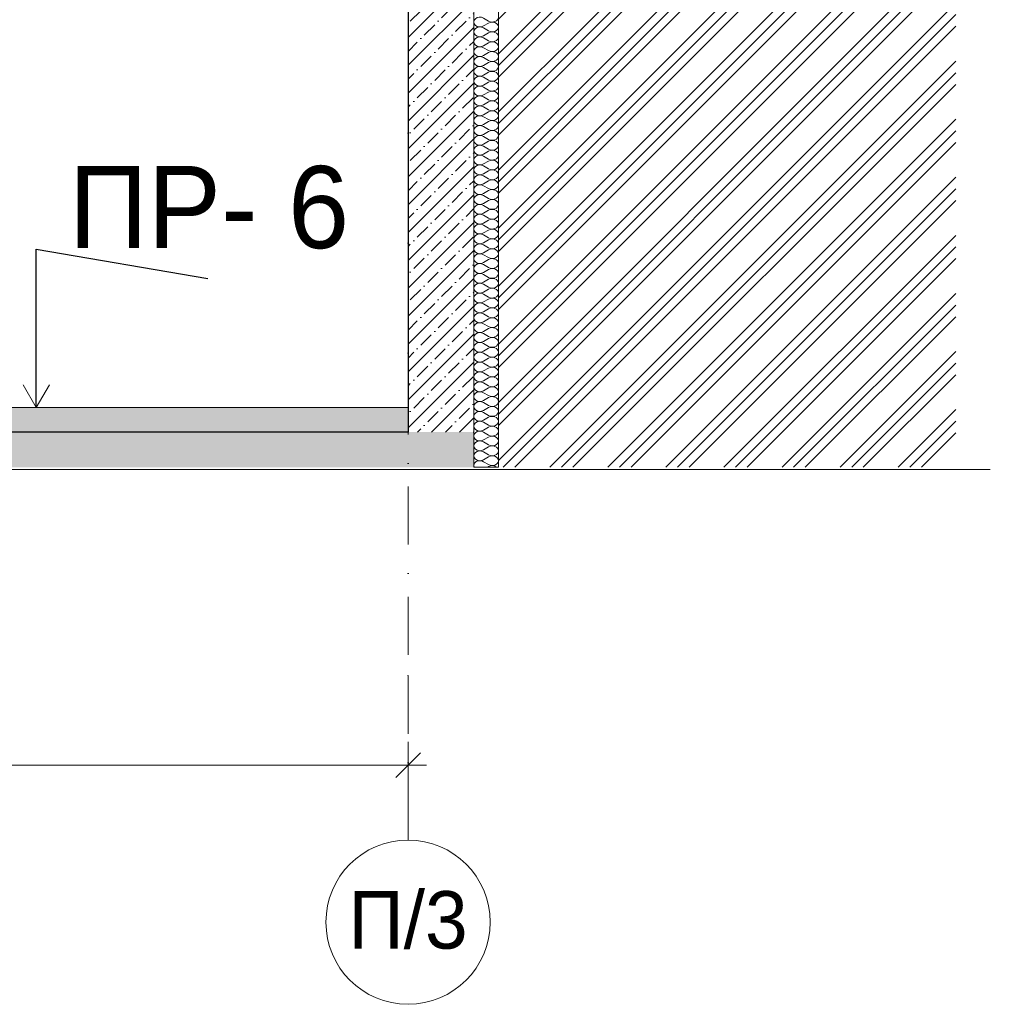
# Model space of a CAD drawing. Header units: millimetres. Extents: x -7244281 to -6598479, y 5719953 to 5938280.
# Tile 16 of 73: x -6769821 to -6763911, y 5722964 to 5728958. Entities that reach past the tile are written whole.
import ezdxf
from ezdxf.enums import TextEntityAlignment as Align

# ---------------------------------------------------------------- set-up
doc = ezdxf.new("R2010")
doc.units = ezdxf.units.MM
doc.header["$MEASUREMENT"] = 0
doc.set_wipeout_variables(frame=1)
doc.linetypes.add('Wipeout_Contour', pattern=[1000, 0, -1000])
doc.linetypes.add('Штрихпунктирная', pattern=[670.277762, 352.777767, -176.388884, 0, -141.111112])
for name, color, linetype, lineweight in [('0_Ном._пера__1', 7, 'Continuous', 0), ('0_Ном._пера__120', 7, 'Continuous', 0), ('АР-Перекрытия_Приямки.АР_Ном._пера__1', 7, 'Continuous', 30), ('АР-Перекрытия_Приямки.АР_Ном._пера__101', 252, 'Continuous', 0), ('АР-Стены_внешние_.АР_Ном._пера__1', 7, 'Continuous', 0), ('АР-Чертеж-Оси_Осевые размеры.АР_Ном._пера__120', 7, 'Continuous', 0), ('АР-Чертеж-Размеры.АР_Ном._пера__1', 7, 'Continuous', 0)]:
    doc.layers.add(name, color=color, linetype=linetype, lineweight=lineweight)
for name, color, linetype in [('АР-Перекрытия_Приямки.АР', 7, 'Continuous'), ('АР-Стены_внешние_.АР', 7, 'Continuous'), ('АР-Чертеж-Оси_Осевые размеры.АР', 7, 'Continuous'), ('АР-Чертеж-Размеры.АР', 7, 'Continuous')]:
    doc.layers.add(name, color=color, linetype=linetype)
doc.layers.add('АР-Перекрытия_Приямки.АР_Ном._пера__180', color=7, linetype='Continuous', lineweight=5, true_color=0xd6cda7)
doc.styles.add('РЎР“Р•РќР•Р\xa0Р\x98Р\xa0_РЎРўР\x98Р›Р¬_1', font='GOTHIC.TTF')
doc.styles.add('РЎР“Р•РќР•Р\xa0Р\x98Р\xa0_РЎРўР\x98Р›Р¬_2', font='GOST_Common.ttf')
doc.linetypes.add('Линия Разрыва (копия)-001', pattern='A,0,[1,21 РЎРµС‡РµРЅРёРµ Рђ-Рђ; Р‘-Р‘; Р’-Р’1.Shx,S=7.936508,R=0,X=0,Y=0],-1000,0', length=1000)
doc.dimstyles.new('СГЕНЕРИР_СТИЛЬ__1', dxfattribs={"dimtxt": 300, "dimasz": 142.5, "dimexe": 0.18, "dimexo": 0.0625, "dimgap": 0, "dimtad": 1, "dimtih": 1, "dimtoh": 1, "dimlfac": 0.001, "dimzin": 0, "dimdsep": 46, "dimtxsty": 'РЎР“Р•РќР•Р\xa0Р\x98Р\xa0_РЎРўР\x98Р›Р¬_2', "dimblk": 'ARROWHEAD_6', "dimblk1": 'ARROWHEAD_6', "dimblk2": 'ARROWHEAD_6', "dimcen": 0.09, "dimclrd": 7, "dimclre": 7, "dimclrt": 7, "dimadec": 0, "dimazin": 0, "dimtfac": 1, "dimtdec": 4, "dimtmove": 0, "dimatfit": 3, "dimfxl": 1, "dimtolj": 1, "dimtzin": 0, "dimarcsym": 0})
doc.dimstyles.new('СГЕНЕРИР_СТИЛЬ__3', dxfattribs={"dimtxt": 200, "dimasz": 142.5, "dimexe": 0.18, "dimexo": 300000, "dimgap": 0, "dimtad": 1, "dimlfac": 0.001, "dimzin": 0, "dimdsep": 46, "dimtxsty": 'РЎР“Р•РќР•Р\xa0Р\x98Р\xa0_РЎРўР\x98Р›Р¬_2', "dimblk": 'ARROWHEAD_6', "dimblk1": 'ARROWHEAD_6', "dimblk2": 'ARROWHEAD_6', "dimcen": 0.09, "dimclrd": 7, "dimclre": 7, "dimclrt": 7, "dimadec": 0, "dimazin": 0, "dimtfac": 1, "dimtdec": 4, "dimtmove": 0, "dimatfit": 3, "dimfxl": 1, "dimtolj": 1, "dimtzin": 0, "dimarcsym": 0})
doc.dimstyles.new('СГЕНЕРИР_СТИЛЬ__4', dxfattribs={"dimtxt": 0.18, "dimasz": 152, "dimexe": 0.18, "dimexo": 0.0625, "dimgap": 0, "dimtad": 0, "dimtih": 1, "dimtoh": 1, "dimdec": 4, "dimzin": 0, "dimdsep": 46, "dimcen": 0.09, "dimadec": 0, "dimazin": 0, "dimtfac": 1, "dimtdec": 4, "dimtmove": 0, "dimatfit": 3, "dimldrblk": 'ARROWHEAD_14', "dimfxl": 1, "dimtolj": 1, "dimtzin": 0, "dimarcsym": 0})
pattern_1 = [(45, (-6283484.88, 5731196.98), (-176.7767, 176.7767), []), (45, (-6283520.23, 5731232.34), (-176.7767, 176.7767), []), (45, (-6283555.6, 5731267.7), (-176.7767, 176.7767), [])]
pattern_2 = [(45, (-6283484.88, 5731196.98), (-84.852814, 84.852814), []), (45, (-6283527.3, 5731239.41), (-84.852814, 84.852814), [90, -30, 0, -30])]

# ---------------------------------------------------------------- blocks, each defined once
blk = doc.blocks.new('Стандартный Маркер Сетки[6]_1', base_point=(-6767456.6, 5729797))
at = {"layer": 'АР-Чертеж-Оси_Осевые размеры.АР_Ном._пера__120', "color": 7, "linetype": 'Штрихпунктирная', "lineweight": 0}
for p, q in [((-6767456.6, 5728797), (-6767456.6, 5729797)), ((-6767456.6, 5728797), (-6767456.6, 5724964.3)), ((-6767456.6, 5724964.3), (-6767456.6, 5723964.3))]:
    blk.add_line(p, q, dxfattribs=at)
at = {"layer": 'АР-Чертеж-Оси_Осевые размеры.АР_Ном._пера__120', "color": 7, "linetype": 'Continuous', "lineweight": 0}
blk.add_circle((-6767456.6, 5723464.3), 500, dxfattribs=at)
at = {"layer": 'АР-Чертеж-Оси_Осевые размеры.АР_Ном._пера__120', "color": 7, "linetype": 'Штрихпунктирная', "lineweight": 0}
blk.add_point((-6767456.6, 5724964.3), dxfattribs=at)
blk.add_point((-6767456.6, 5724964.3), dxfattribs=at)
at = {"layer": 'АР-Чертеж-Оси_Осевые размеры.АР_Ном._пера__120', "color": 7, "lineweight": 0, "style": 'РЎР“Р•РќР•Р\xa0Р\x98Р\xa0_РЎРўР\x98Р›Р¬_1'}
blk.add_attdef('AC_MarkerText_1', text='', height=350, rotation=360, dxfattribs=at).set_placement((-6767456.6, 5723653.1), align=Align.TOP_CENTER)
blk = doc.blocks.new('*D45', base_point=(-6283484.9, 5731197))
at = {"layer": 'АР-Чертеж-Размеры.АР_Ном._пера__1', "color": 7, "linetype": 'Continuous', "lineweight": 0, "transparency": 16777216}
for p, q in [((-6773006.6, 5724279.9), (-6773006.6, 5724561.2)), ((-6767456.6, 5724279.9), (-6767456.6, 5724561.2)), ((-6772931.6, 5724495.5), (-6773081.6, 5724345.5)), ((-6767531.6, 5724345.5), (-6767381.6, 5724495.5)), ((-6773006.6, 5724420.5), (-6767456.6, 5724420.5)), ((-6767456.6, 5724420.5), (-6767344.1, 5724420.5))]:
    blk.add_line(p, q, dxfattribs=at)
at = {"layer": 'АР-Чертеж-Размеры.АР_Ном._пера__1', "color": 7, "lineweight": 0, "transparency": 16777216, "insert": (-6770602.8, 5724480.5), "char_height": 300, "attachment_point": 7, "style": 'РЎР“Р•РќР•Р\xa0Р\x98Р\xa0_РЎРўР\x98Р›Р¬_2'}
blk.add_mtext('\\A1;{\\pql;\\fGOST Common|b0|i0|c204|p0;\\W1.000000;5,55}', dxfattribs=at)
blk = doc.blocks.new('ARROWHEAD_6')
at = {"color": 0, "linetype": 'Continuous', "lineweight": 0}
for p, q in [((-0.5, -0.5), (0.5, 0.5)), ((0, 0), (-1, 0))]:
    blk.add_line(p, q, dxfattribs=at)
blk = doc.blocks.new('ARROWHEAD_14')
at = {"color": 0, "linetype": 'Continuous', "lineweight": 0}
blk.add_line((0, 0), (-1, 0), dxfattribs=at)
at = {"color": 0, "linetype": 'Continuous', "lineweight": 0, "flags": 128}
blk.add_lwpolyline([(-0.9093, 0.525), (0, 0), (-0.9093, -0.525)], dxfattribs=at)
blk = doc.blocks.new('Элемент Разреза_19_1', base_point=(-6283484.9, 5731197))
at = {"layer": 'АР-Стены_внешние_.АР', "linetype": 'Continuous', "lineweight": 0, "true_color": 0x000000}
h = blk.add_hatch(dxfattribs=at)
h.set_pattern_fill('ЖЕЛЕЗОБЕТОН__PROJECT__0001', color=18, style=0, pattern_type=2)
h.set_pattern_definition(pattern_2)
h.paths.add_polyline_path([(-6767056.6, 5729797), (-6767456.6, 5729797), (-6767456.6, 5726447), (-6767056.6, 5726447)])
at = {"layer": 'АР-Стены_внешние_.АР_Ном._пера__1', "color": 7, "linetype": 'Continuous', "lineweight": 30}
for p, q in [((-6767456.6, 5729797), (-6767456.6, 5726597)), ((-6767056.6, 5729797), (-6767056.6, 5726447)), ((-6767456.6, 5726597), (-6767456.6, 5726447))]:
    blk.add_line(p, q, dxfattribs=at)
blk = doc.blocks.new('Элемент Разреза_20_1', base_point=(-6283484.9, 5731197))
at = {"layer": 'АР-Перекрытия_Приямки.АР_Ном._пера__101', "linetype": 'Continuous', "lineweight": 0}
h = blk.add_hatch(dxfattribs=at)
h.set_pattern_fill('ЖЕЛЕЗОБЕТОН__PROJECT__0001', color=252, style=0, pattern_type=2)
h.set_pattern_definition(pattern_2)
h.paths.add_polyline_path([(-6808853.1, 5726233.8), (-6767056.6, 5726233.8), (-6767056.6, 5726447), (-6767456.6, 5726447), (-6784941.6, 5726447), (-6785141.6, 5726447), (-6801963.3, 5726447), (-6802028.8, 5726439.1), (-6802028.8, 5726441.5), (-6803528.8, 5726351.5), (-6803528.8, 5726447), (-6808853.1, 5726447)])
at = {"layer": 'АР-Перекрытия_Приямки.АР_Ном._пера__180', "linetype": 'Continuous', "lineweight": 0, "true_color": 0xf4f1e8}
blk.add_hatch(color=7, dxfattribs=at).paths.add_polyline_path([(-6784941.6, 5726597), (-6784941.6, 5726447), (-6767456.6, 5726447), (-6767456.6, 5726597)])
at = {"layer": 'АР-Перекрытия_Приямки.АР_Ном._пера__1', "color": 7, "linetype": 'Continuous', "lineweight": 0}
blk.add_line((-6767456.6, 5726597), (-6784941.6, 5726597), dxfattribs=at)
at = {"layer": 'АР-Перекрытия_Приямки.АР_Ном._пера__1', "color": 7, "linetype": 'Continuous', "lineweight": 30}
for p, q in [((-6767456.6, 5726447), (-6784941.6, 5726447)), ((-6767056.6, 5726447), (-6767056.6, 5726233.8))]:
    blk.add_line(p, q, dxfattribs=at)
blk = doc.blocks.new('*X64', base_point=(-6283484.9, 5731197))
at = {"layer": '0_Ном._пера__1', "color": 7, "linetype": 'Continuous', "lineweight": 0}
for p, q in [((-6766996.6, 5728967.3), (-6766966.6, 5728949.3)), ((-6766996.6, 5728919.3), (-6766966.6, 5728937.3)), ((-6766996.6, 5728907.3), (-6766966.6, 5728889.3)), ((-6766996.6, 5728859.3), (-6766966.6, 5728877.3)), ((-6766996.6, 5728847.3), (-6766966.6, 5728829.3)), ((-6766996.6, 5728799.3), (-6766966.6, 5728817.3)), ((-6766996.6, 5728787.3), (-6766966.6, 5728769.3)), ((-6766996.6, 5728739.3), (-6766966.6, 5728757.3)), ((-6766996.6, 5728727.3), (-6766966.6, 5728709.3)), ((-6766996.6, 5728679.3), (-6766966.6, 5728697.3)), ((-6766996.6, 5728667.3), (-6766966.6, 5728649.3)), ((-6766996.6, 5728619.3), (-6766966.6, 5728637.3)), ((-6766996.6, 5728607.3), (-6766966.6, 5728589.3)), ((-6766996.6, 5728559.3), (-6766966.6, 5728577.3)), ((-6766996.6, 5728547.3), (-6766966.6, 5728529.3)), ((-6766996.6, 5728499.3), (-6766966.6, 5728517.3)), ((-6766996.6, 5728487.3), (-6766966.6, 5728469.3)), ((-6766996.6, 5728439.3), (-6766966.6, 5728457.3)), ((-6766996.6, 5728427.3), (-6766966.6, 5728409.3)), ((-6766996.6, 5728379.3), (-6766966.6, 5728397.3)), ((-6766996.6, 5728367.3), (-6766966.6, 5728349.3)), ((-6766996.6, 5728319.3), (-6766966.6, 5728337.3)), ((-6766996.6, 5728307.3), (-6766966.6, 5728289.3)), ((-6766996.6, 5728259.3), (-6766966.6, 5728277.3)), ((-6766996.6, 5728247.3), (-6766966.6, 5728229.3)), ((-6766996.6, 5728199.3), (-6766966.6, 5728217.3)), ((-6766996.6, 5728187.3), (-6766966.6, 5728169.3)), ((-6766996.6, 5728139.3), (-6766966.6, 5728157.3)), ((-6766996.6, 5728127.3), (-6766966.6, 5728109.3)), ((-6766996.6, 5728079.3), (-6766966.6, 5728097.3)), ((-6766996.6, 5728067.3), (-6766966.6, 5728049.3)), ((-6766996.6, 5728019.3), (-6766966.6, 5728037.3)), ((-6766996.6, 5728007.3), (-6766966.6, 5727989.3)), ((-6766996.6, 5727959.3), (-6766966.6, 5727977.3)), ((-6766996.6, 5727947.3), (-6766966.6, 5727929.3)), ((-6766996.6, 5727899.3), (-6766966.6, 5727917.3)), ((-6766996.6, 5727887.3), (-6766966.6, 5727869.3)), ((-6766996.6, 5727839.3), (-6766966.6, 5727857.3)), ((-6766996.6, 5727827.3), (-6766966.6, 5727809.3)), ((-6766996.6, 5727779.3), (-6766966.6, 5727797.3)), ((-6766996.6, 5727767.3), (-6766966.6, 5727749.3)), ((-6766996.6, 5727719.3), (-6766966.6, 5727737.3)), ((-6766996.6, 5727707.3), (-6766966.6, 5727689.3)), ((-6766996.6, 5727659.3), (-6766966.6, 5727677.3)), ((-6766996.6, 5727647.3), (-6766966.6, 5727629.3)), ((-6766996.6, 5727599.3), (-6766966.6, 5727617.3)), ((-6766996.6, 5727587.3), (-6766966.6, 5727569.3)), ((-6766996.6, 5727539.3), (-6766966.6, 5727557.3)), ((-6766996.6, 5727527.3), (-6766966.6, 5727509.3)), ((-6766996.6, 5727479.3), (-6766966.6, 5727497.3)), ((-6766996.6, 5727467.3), (-6766966.6, 5727449.3)), ((-6766996.6, 5727419.3), (-6766966.6, 5727437.3)), ((-6766996.6, 5727407.3), (-6766966.6, 5727389.3)), ((-6766996.6, 5727359.3), (-6766966.6, 5727377.3)), ((-6766996.6, 5727347.3), (-6766966.6, 5727329.3)), ((-6766996.6, 5727299.3), (-6766966.6, 5727317.3)), ((-6766996.6, 5727287.3), (-6766966.6, 5727269.3)), ((-6766996.6, 5727239.3), (-6766966.6, 5727257.3)), ((-6766996.6, 5727227.3), (-6766966.6, 5727209.3)), ((-6766996.6, 5727179.3), (-6766966.6, 5727197.3)), ((-6766996.6, 5727167.3), (-6766966.6, 5727149.3)), ((-6766996.6, 5727119.3), (-6766966.6, 5727137.3)), ((-6766996.6, 5727107.3), (-6766966.6, 5727089.3)), ((-6766996.6, 5727059.3), (-6766966.6, 5727077.3)), ((-6766996.6, 5727047.3), (-6766966.6, 5727029.3)), ((-6766996.6, 5726999.3), (-6766966.6, 5727017.3)), ((-6766996.6, 5726987.3), (-6766966.6, 5726969.3)), ((-6766996.6, 5726939.3), (-6766966.6, 5726957.3)), ((-6766996.6, 5726927.3), (-6766966.6, 5726909.3)), ((-6766996.6, 5726879.3), (-6766966.6, 5726897.3)), ((-6766996.6, 5726867.3), (-6766966.6, 5726849.3)), ((-6766996.6, 5726819.3), (-6766966.6, 5726837.3)), ((-6766996.6, 5726807.3), (-6766966.6, 5726789.3)), ((-6766996.6, 5726759.3), (-6766966.6, 5726777.3)), ((-6766996.6, 5726747.3), (-6766966.6, 5726729.3)), ((-6766996.6, 5726699.3), (-6766966.6, 5726717.3)), ((-6766996.6, 5726687.3), (-6766966.6, 5726669.3)), ((-6766996.6, 5726639.3), (-6766966.6, 5726657.3)), ((-6766996.6, 5726627.3), (-6766966.6, 5726609.3)), ((-6766996.6, 5726579.3), (-6766966.6, 5726597.3)), ((-6766996.6, 5726567.3), (-6766966.6, 5726549.3)), ((-6766996.6, 5726519.3), (-6766966.6, 5726537.3)), ((-6766996.6, 5726507.3), (-6766966.6, 5726489.3)), ((-6766996.6, 5726459.3), (-6766966.6, 5726477.3)), ((-6766996.6, 5726447.3), (-6766966.6, 5726429.3)), ((-6766996.6, 5726399.3), (-6766966.6, 5726417.3)), ((-6766996.6, 5726387.3), (-6766966.6, 5726369.3)), ((-6766996.6, 5726339.3), (-6766966.6, 5726357.3)), ((-6766996.6, 5726327.3), (-6766966.6, 5726309.3)), ((-6766996.6, 5726279.3), (-6766966.6, 5726297.3)), ((-6766996.6, 5726267.3), (-6766966.6, 5726249.3)), ((-6766972.5, 5726233.8), (-6766966.6, 5726237.3))]:
    blk.add_line(p, q, dxfattribs=at)
for centre, start_param, end_param in [((-6767019.1, 5728943.3), 0.927295, 5.35589), ((-6766944.1, 5728973.3), 4.068888, 6.283185), ((-6766944.1, 5728913.3), 0, 2.214297), ((-6767019.1, 5728883.3), 0.927295, 5.35589), ((-6766944.1, 5728913.3), 4.068888, 6.283185), ((-6766944.1, 5728853.3), 0, 2.214297), ((-6767019.1, 5728823.3), 0.927295, 5.35589), ((-6766944.1, 5728853.3), 4.068888, 6.283185), ((-6766944.1, 5728793.3), 0, 2.214297), ((-6767019.1, 5728763.3), 0.927295, 5.35589), ((-6766944.1, 5728793.3), 4.068888, 6.283185), ((-6766944.1, 5728733.3), 0, 2.214297), ((-6767019.1, 5728703.3), 0.927295, 5.35589), ((-6766944.1, 5728733.3), 4.068888, 6.283185), ((-6766944.1, 5728673.3), 0, 2.214297), ((-6767019.1, 5728643.3), 0.927295, 5.35589), ((-6766944.1, 5728673.3), 4.068888, 6.283185), ((-6766944.1, 5728613.3), 0, 2.214297), ((-6767019.1, 5728583.3), 0.927295, 5.35589), ((-6766944.1, 5728613.3), 4.068888, 6.283185), ((-6766944.1, 5728553.3), 0, 2.214297), ((-6767019.1, 5728523.3), 0.927295, 5.35589), ((-6766944.1, 5728553.3), 4.068888, 6.283185), ((-6766944.1, 5728493.3), 0, 2.214297), ((-6767019.1, 5728463.3), 0.927295, 5.35589), ((-6766944.1, 5728493.3), 4.068888, 6.283185), ((-6766944.1, 5728433.3), 0, 2.214297), ((-6767019.1, 5728403.3), 0.927295, 5.35589), ((-6766944.1, 5728433.3), 4.068888, 6.283185), ((-6766944.1, 5728373.3), 0, 2.214297), ((-6767019.1, 5728343.3), 0.927295, 5.35589), ((-6766944.1, 5728373.3), 4.068888, 6.283185), ((-6766944.1, 5728313.3), 0, 2.214297), ((-6767019.1, 5728283.3), 0.927295, 5.35589), ((-6766944.1, 5728313.3), 4.068888, 6.283185), ((-6766944.1, 5728253.3), 0, 2.214297), ((-6767019.1, 5728223.3), 0.927295, 5.35589), ((-6766944.1, 5728253.3), 4.068888, 6.283185), ((-6766944.1, 5728193.3), 0, 2.214297), ((-6767019.1, 5728163.3), 0.927295, 5.35589), ((-6766944.1, 5728193.3), 4.068888, 6.283185), ((-6766944.1, 5728133.3), 0, 2.214297), ((-6767019.1, 5728103.3), 0.927295, 5.35589), ((-6766944.1, 5728133.3), 4.068888, 6.283185), ((-6766944.1, 5728073.3), 0, 2.214297), ((-6767019.1, 5728043.3), 0.927295, 5.35589), ((-6766944.1, 5728073.3), 4.068888, 6.283185), ((-6766944.1, 5728013.3), 0, 2.214297), ((-6767019.1, 5727983.3), 0.927295, 5.35589), ((-6766944.1, 5728013.3), 4.068888, 6.283185), ((-6766944.1, 5727953.3), 0, 2.214297), ((-6767019.1, 5727923.3), 0.927295, 5.35589), ((-6766944.1, 5727953.3), 4.068888, 6.283185), ((-6766944.1, 5727893.3), 0, 2.214297), ((-6767019.1, 5727863.3), 0.927295, 5.35589), ((-6766944.1, 5727893.3), 4.068888, 6.283185), ((-6766944.1, 5727833.3), 0, 2.214297), ((-6767019.1, 5727803.3), 0.927295, 5.35589), ((-6766944.1, 5727833.3), 4.068888, 6.283185), ((-6766944.1, 5727773.3), 0, 2.214297), ((-6767019.1, 5727743.3), 0.927295, 5.35589), ((-6766944.1, 5727773.3), 4.068888, 6.283185), ((-6766944.1, 5727713.3), 0, 2.214297), ((-6767019.1, 5727683.3), 0.927295, 5.35589), ((-6766944.1, 5727713.3), 4.068888, 6.283185), ((-6766944.1, 5727653.3), 0, 2.214297), ((-6767019.1, 5727623.3), 0.927295, 5.35589), ((-6766944.1, 5727653.3), 4.068888, 6.283185), ((-6766944.1, 5727593.3), 0, 2.214297), ((-6767019.1, 5727563.3), 0.927295, 5.35589), ((-6766944.1, 5727593.3), 4.068888, 6.283185), ((-6766944.1, 5727533.3), 0, 2.214297), ((-6767019.1, 5727503.3), 0.927295, 5.35589), ((-6766944.1, 5727533.3), 4.068888, 6.283185), ((-6766944.1, 5727473.3), 0, 2.214297), ((-6767019.1, 5727443.3), 0.927295, 5.35589), ((-6766944.1, 5727473.3), 4.068888, 6.283185), ((-6766944.1, 5727413.3), 0, 2.214297), ((-6767019.1, 5727383.3), 0.927295, 5.35589), ((-6766944.1, 5727413.3), 4.068888, 6.283185), ((-6766944.1, 5727353.3), 0, 2.214297), ((-6767019.1, 5727323.3), 0.927295, 5.35589), ((-6766944.1, 5727353.3), 4.068888, 6.283185), ((-6766944.1, 5727293.3), 0, 2.214297), ((-6767019.1, 5727263.3), 0.927295, 5.35589), ((-6766944.1, 5727293.3), 4.068888, 6.283185), ((-6766944.1, 5727233.3), 0, 2.214297), ((-6767019.1, 5727203.3), 0.927295, 5.35589), ((-6766944.1, 5727233.3), 4.068888, 6.283185), ((-6766944.1, 5727173.3), 0, 2.214297), ((-6767019.1, 5727143.3), 0.927295, 5.35589), ((-6766944.1, 5727173.3), 4.068888, 6.283185), ((-6767019.1, 5727083.3), 0.927295, 5.35589), ((-6766944.1, 5727113.3), 0, 2.214297), ((-6766944.1, 5727113.3), 4.068888, 6.283185), ((-6767019.1, 5727023.3), 0.927295, 5.35589), ((-6766944.1, 5727053.3), 0, 2.214297), ((-6766944.1, 5727053.3), 4.068888, 6.283185), ((-6767019.1, 5726963.3), 0.927295, 5.35589), ((-6766944.1, 5726993.3), 0, 2.214297), ((-6766944.1, 5726993.3), 4.068888, 6.283185), ((-6767019.1, 5726903.3), 0.927295, 5.35589), ((-6766944.1, 5726933.3), 0, 2.214297), ((-6766944.1, 5726933.3), 4.068888, 6.283185), ((-6767019.1, 5726843.3), 0.927295, 5.35589), ((-6766944.1, 5726873.3), 0, 2.214297), ((-6766944.1, 5726873.3), 4.068888, 6.283185), ((-6767019.1, 5726783.3), 0.927295, 5.35589), ((-6766944.1, 5726813.3), 0, 2.214297), ((-6766944.1, 5726813.3), 4.068888, 6.283185), ((-6767019.1, 5726723.3), 0.927295, 5.35589), ((-6766944.1, 5726753.3), 0, 2.214297), ((-6766944.1, 5726753.3), 4.068888, 6.283185), ((-6767019.1, 5726663.3), 0.927295, 5.35589), ((-6766944.1, 5726693.3), 0, 2.214297), ((-6766944.1, 5726693.3), 4.068888, 6.283185), ((-6767019.1, 5726603.3), 0.927295, 5.35589), ((-6766944.1, 5726633.3), 0, 2.214297), ((-6766944.1, 5726633.3), 4.068888, 6.283185), ((-6767019.1, 5726543.3), 0.927295, 5.35589), ((-6766944.1, 5726573.3), 0, 2.214297), ((-6766944.1, 5726573.3), 4.068888, 6.283185), ((-6767019.1, 5726483.3), 0.927295, 5.35589), ((-6766944.1, 5726513.3), 0, 2.214297), ((-6766944.1, 5726513.3), 4.068888, 6.283185), ((-6767019.1, 5726423.3), 0.927295, 5.35589), ((-6766944.1, 5726453.3), 0, 2.214297), ((-6766944.1, 5726453.3), 4.068888, 6.283185), ((-6767019.1, 5726363.3), 0.927295, 5.35589), ((-6766944.1, 5726393.3), 0, 2.214297), ((-6766944.1, 5726393.3), 4.068888, 6.283185), ((-6767019.1, 5726303.3), 0.927295, 5.35589), ((-6766944.1, 5726333.3), 0, 2.214297), ((-6766944.1, 5726333.3), 4.068888, 6.283185), ((-6767019.1, 5726243.3), 0.927295, 3.465058), ((-6766944.1, 5726273.3), 0, 2.214297), ((-6766944.1, 5726273.3), 4.068888, 6.283185), ((-6766944.1, 5726213.3), 0.750694, 2.214297)]:
    blk.add_ellipse(centre, major_axis=(37.5, 0), ratio=0.8, start_param=start_param, end_param=end_param, dxfattribs=at)
blk = doc.blocks.new('Штриховка_2_1', base_point=(-6283484.9, 5731197))
at = {"color": 254, "linetype": 'Wipeout_Contour', "lineweight": 0, "ltscale": 35467871.34328046}
blk.add_wipeout([(-6767056.6, 5733447), (-6767056.6, 5726233.8), (-6766906.6, 5726233.8), (-6766906.6, 5733447)], dxfattribs=at)
at = {"layer": '0_Ном._пера__1', "color": 7, "linetype": 'Continuous', "lineweight": 0, "flags": 128}
blk.add_lwpolyline([(-6767056.6, 5733447), (-6766906.6, 5733447), (-6766906.6, 5726233.8), (-6767056.6, 5726233.8)], close=True, dxfattribs=at)
at = {"layer": '0_Ном._пера__1', "color": 7, "linetype": 'Continuous', "lineweight": 0}
blk.add_blockref('*X64', (-6283484.9, 5731197), dxfattribs=at)
blk = doc.blocks.new('*D70', base_point=(-6283484.9, 5731197))
at = {"layer": 'АР-Чертеж-Размеры.АР_Ном._пера__1', "color": 7, "linetype": 'Continuous', "lineweight": 0, "transparency": 16777216}
for p, q in [((-6770198.1, 5729672), (-6770048.1, 5729522)), ((-6769982.5, 5729597), (-6770263.7, 5729597)), ((-6770123.1, 5726597), (-6770123.1, 5729597)), ((-6770198.1, 5726672), (-6770048.1, 5726522)), ((-6769982.5, 5726597), (-6770263.7, 5726597)), ((-6770123.1, 5726484.5), (-6770123.1, 5726597))]:
    blk.add_line(p, q, dxfattribs=at)
at = {"layer": 'АР-Чертеж-Размеры.АР_Ном._пера__1', "color": 7, "lineweight": 0, "transparency": 16777216, "char_height": 200, "attachment_point": 7, "rotation": 90, "style": 'РЎР“Р•РќР•Р\xa0Р\x98Р\xa0_РЎРўР\x98Р›Р¬_2'}
for s, insert in [('\\A1;{\\pql;\\fGOST Common|b0|i0|c204|p0;\\W1.000000;0,25}', (-6769594.9, 5729122.6)), ('\\A1;{\\pql;\\fGOST Common|b0|i0|c204|p0;\\W1.000000;0,20}', (-6770163.1, 5729027.1)), ('\\A1;{\\pql;\\fGOST Common|b0|i0|c204|p0;\\W1.000000;3,00}', (-6770163.1, 5727849.5))]:
    blk.add_mtext(s, dxfattribs=dict(at, insert=insert))

msp = doc.modelspace()

# ---------------------------------------------------------------- hatches: boundary and pattern name
at = {"layer": '0_Ном._пера__120', "linetype": 'Continuous', "lineweight": 0}
h = msp.add_hatch(dxfattribs=at)
h.set_pattern_fill('АЛЮМИНИЙ_0001', style=0, pattern_type=2)
h.set_pattern_definition(pattern_1)
h.paths.add_polyline_path([(-6767056.614, 5726233.803), (-6764122.09, 5726233.803), (-6764122.09, 5729867.817), (-6767056.614, 5729867.817)])
h = msp.add_hatch(dxfattribs=at)
h.set_pattern_fill('АЛЮМИНИЙ_0001', style=0, pattern_type=2)
h.set_pattern_definition(pattern_1)
h.paths.add_polyline_path([(-6808853.138, 5725348.728), (-6767056.614, 5725348.728)])

# ---------------------------------------------------------------- block references
at = {"layer": 'АР-Перекрытия_Приямки.АР', "lineweight": 0}
msp.add_blockref('Элемент Разреза_20_1', (-6283484.878, 5731196.982), dxfattribs=at)
at = {"layer": 'АР-Стены_внешние_.АР', "lineweight": 0}
msp.add_blockref('Элемент Разреза_19_1', (-6283484.878, 5731196.982), dxfattribs=at)
at = {"layer": 'АР-Чертеж-Оси_Осевые размеры.АР', "color": 8, "linetype": 'Continuous', "lineweight": 15}
msp.add_blockref('Стандартный Маркер Сетки[6]_1', (-6767456.614, 5729796.982), dxfattribs=at).add_auto_attribs({'AC_MarkerText_1': 'П/3'})

# ---------------------------------------------------------------- texts
at = {"layer": '0_Ном._пера__120', "color": 7, "linetype": 'Continuous', "lineweight": 0, "insert": (-6767815.02, 5727559.956), "char_height": 500, "attachment_point": 9, "style": 'РЎР“Р•РќР•Р\xa0Р\x98Р\xa0_РЎРўР\x98Р›Р¬_1'}
msp.add_mtext('\\A1;{\\pqr;\\fCentury Gothic|b0|i0|c204|p0;\\W1.000000;ПР\\fCentury Gothic|b0|i0|c204|p0;\\W1.000000;- 6}', dxfattribs=at)

# ---------------------------------------------------------------- dimensions: what is measured, and where the dimension line sits
at = {"layer": 'АР-Чертеж-Размеры.АР', "color": 7, "linetype": 'Continuous', "lineweight": 0}
dim = msp.add_linear_dim(base=(-6770123.094, 5729596.982), p1=(-6788154.876, 5726596.982), p2=(-6771006.62, 5729596.982), angle=90, dimstyle='СГЕНЕРИР_СТИЛЬ__3', dxfattribs=at)
dim.commit()
dim.dimension.update_dxf_attribs({"geometry": '*D70', "text_midpoint": (-6770263.094, 5728108.437), "dimtype": 160, "text_rotation": 90})
dim = msp.add_linear_dim(base=(-6767456.614, 5724420.53), p1=(-6773006.62, 5724420.53), p2=(-6767456.614, 5724420.53), dimstyle='СГЕНЕРИР_СТИЛЬ__1', dxfattribs=at)
dim.commit()
dim.dimension.update_dxf_attribs({"geometry": '*D45', "text_midpoint": (-6770214.434, 5724630.53), "dimtype": 160})

# ---------------------------------------------------------------- leaders
at = {"layer": '0_Ном._пера__120', "color": 7, "linetype": 'Continuous', "lineweight": 0, "annotation_type": 0, "has_hookline": 1, "hookline_direction": 0, "text_width": 1606.39}
msp.add_leader([(-6769719.786, 5726596.982), (-6769719.786, 5727559.956), (-6768676.199, 5727381.531)], dimstyle='СГЕНЕРИР_СТИЛЬ__4', dxfattribs=at)

# ---------------------------------------------------------------- next in the draw order: block references
at = {"layer": '0_Ном._пера__1', "color": 7, "linetype": 'Continuous', "lineweight": 0}
msp.add_blockref('Штриховка_2_1', (-6283484.878, 5731196.982), dxfattribs=at)

# ---------------------------------------------------------------- next in the draw order: linework, layer by layer
at = {"layer": '0_Ном._пера__120', "color": 7, "linetype": 'Линия Разрыва (копия)-001', "lineweight": 0}
msp.add_line((-6808936.41, 5726220.355), (-6763911.284, 5726220.355), dxfattribs=at)

doc.saveas('drawing.dxf')
